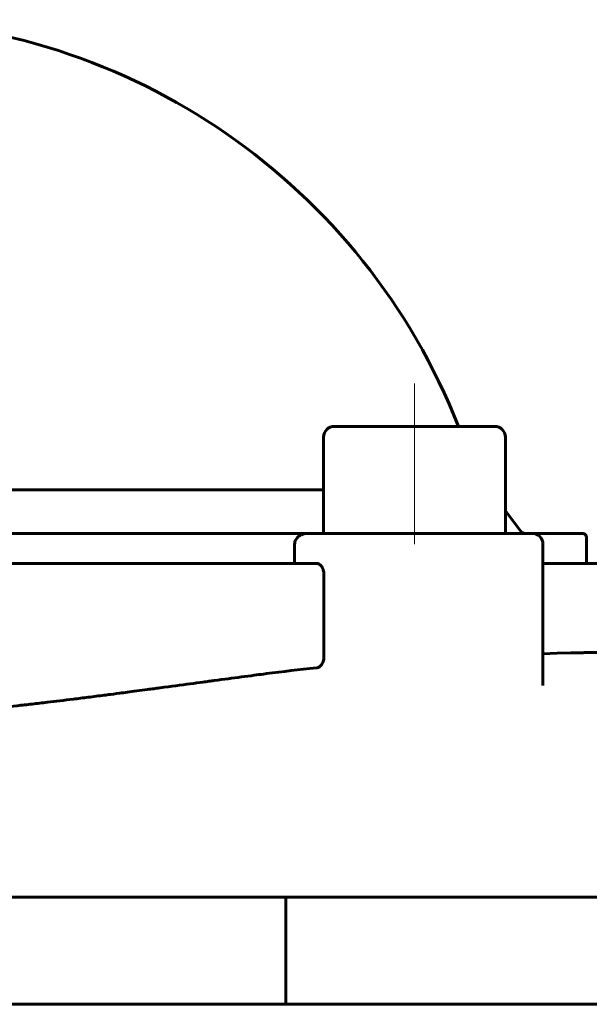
# Model space of a CAD drawing. Header units: millimetres. Extents: x -66 to 66, y -58 to 60.
# Tile 3 of 4: x 6 to 33, y 13 to 58. Entities that reach past the tile are written whole.
import ezdxf

# ---------------------------------------------------------------- set-up
doc = ezdxf.new("R2010")
doc.units = ezdxf.units.MM
doc.linetypes.add('K5LT_AXLED', pattern=[12, 7.5, -1.5, 1.5, -1.5])
doc.linetypes.add('K5LT_BASIC', pattern=[0])
doc.layers.add('Системный слой (1)', color=7, linetype='Continuous', true_color=0x6c6c6c)

# ---------------------------------------------------------------- blocks, each defined once
blk = doc.blocks.new('U22')
at = {"layer": 'Системный слой (1)', "color": 143, "linetype": 'K5LT_BASIC', "lineweight": 60, "true_color": 0x33acca}
for p, q in [((31.529, 28.899), (30.868, 28.879)), ((32.178, 28.916), (31.529, 28.899)), ((32.49, 28.923), (32.178, 28.916)), ((32.641, 28.926), (32.49, 28.923)), ((32.716, 28.927), (32.641, 28.926)), ((32.754, 28.928), (32.716, 28.927)), ((32.772, 28.928), (32.754, 28.928)), ((32.782, 28.929), (32.772, 28.928)), ((32.786, 28.929), (32.782, 28.929)), ((32.793, 28.929), (32.786, 28.929)), ((32.797, 28.929), (32.793, 28.929)), ((32.8, 28.929), (32.797, 28.929)), ((32.802, 28.929), (32.8, 28.929)), ((32.803, 28.929), (32.802, 28.929)), ((32.804, 28.929), (32.803, 28.929)), ((32.805, 28.929), (32.804, 28.929)), ((32.806, 28.929), (32.805, 28.929)), ((32.807, 28.929), (32.806, 28.929)), ((32.809, 28.929), (32.807, 28.929)), ((32.811, 28.929), (32.809, 28.929)), ((32.812, 28.929), (32.811, 28.929)), ((32.82, 28.929), (32.812, 28.929)), ((32.85, 28.93), (32.82, 28.929)), ((32.865, 28.93), (32.85, 28.93)), ((32.872, 28.93), (32.865, 28.93)), ((32.876, 28.93), (32.872, 28.93)), ((32.929, 28.931), (32.876, 28.93)), ((33.031, 28.933), (32.929, 28.931)), ((33.082, 28.934), (33.031, 28.933)), ((33.107, 28.934), (33.082, 28.934)), ((33.119, 28.934), (33.107, 28.934)), ((33.125, 28.935), (33.119, 28.934)), ((33.132, 28.935), (33.125, 28.935)), ((33.296, 28.937), (33.132, 28.935)), ((33.376, 28.938), (33.296, 28.937)), ((33.415, 28.939), (33.376, 28.938)), ((33.435, 28.939), (33.415, 28.939)), ((33.445, 28.939), (33.435, 28.939)), ((33.471, 28.939), (33.445, 28.939)), ((33.767, 28.943), (33.471, 28.939)), ((33.908, 28.944), (33.767, 28.943)), ((33.977, 28.944), (33.908, 28.944)), ((34.011, 28.944), (33.977, 28.944)), ((34.028, 28.944), (34.011, 28.944)), ((34.143, 28.945), (34.028, 28.944)), ((34.592, 28.944), (34.143, 28.945)), ((34.793, 28.942), (34.592, 28.944)), ((34.887, 28.94), (34.793, 28.942)), ((34.933, 28.939), (34.887, 28.94)), ((34.956, 28.939), (34.933, 28.939)), ((34.967, 28.939), (34.956, 28.939)), ((34.973, 28.939), (34.967, 28.939)), ((34.975, 28.939), (34.973, 28.939)), ((34.977, 28.939), (34.975, 28.939)), ((34.978, 28.938), (34.977, 28.938)), ((34.977, 28.938), (34.977, 28.939)), ((34.979, 28.938), (34.978, 28.938)), ((34.978, 28.938), (34.978, 28.938)), ((34.978, 28.938), (34.978, 28.938)), ((34.978, 28.938), (34.978, 28.938)), ((34.978, 28.938), (34.978, 28.938)), ((34.979, 28.938), (34.979, 28.938)), ((34.979, 28.938), (34.979, 28.938)), ((34.98, 28.938), (34.979, 28.938)), ((34.979, 28.938), (34.979, 28.938)), ((34.979, 28.938), (34.979, 28.938)), ((34.981, 28.938), (34.98, 28.938)), ((34.98, 28.938), (34.98, 28.938)), ((34.982, 28.938), (34.981, 28.938)), ((34.981, 28.938), (34.981, 28.938)), ((34.983, 28.938), (34.982, 28.938)), ((34.984, 28.938), (34.983, 28.938)), ((34.988, 28.938), (34.984, 28.938)), ((34.984, 28.938), (34.984, 28.938)), ((34.984, 28.938), (34.984, 28.938)), ((34.99, 28.938), (34.988, 28.938)), ((34.992, 28.938), (34.99, 28.938)), ((35.004, 28.938), (34.992, 28.938)), ((34.992, 28.938), (34.992, 28.938)), ((34.992, 28.938), (34.992, 28.938)), ((35.01, 28.938), (35.004, 28.938)), ((35.014, 28.938), (35.01, 28.938)), ((35.015, 28.938), (35.014, 28.938)), ((35.016, 28.938), (35.015, 28.938)), ((35.018, 28.938), (35.016, 28.938)), ((35.052, 28.937), (35.018, 28.938)), ((35.072, 28.936), (35.052, 28.937)), ((35.082, 28.936), (35.072, 28.936)), ((35.088, 28.936), (35.082, 28.936)), ((35.091, 28.936), (35.088, 28.936)), ((35.111, 28.935), (35.091, 28.936)), ((35.21, 28.932), (35.111, 28.935)), ((35.266, 28.93), (35.21, 28.932)), ((35.296, 28.929), (35.266, 28.93)), ((35.312, 28.929), (35.296, 28.929)), ((35.319, 28.929), (35.312, 28.929)), ((35.323, 28.929), (35.319, 28.929)), ((35.325, 28.929), (35.323, 28.929)), ((35.326, 28.928), (35.325, 28.929)), ((35.327, 28.928), (35.326, 28.928)), ((35.328, 28.928), (35.327, 28.928)), ((35.327, 28.928), (35.327, 28.928)), ((35.351, 28.928), (35.328, 28.928)), ((35.328, 28.928), (35.328, 28.928)), ((35.328, 28.928), (35.328, 28.928)), ((35.379, 28.927), (35.351, 28.928)), ((35.392, 28.926), (35.379, 28.927)), ((35.399, 28.926), (35.392, 28.926)), ((35.402, 28.926), (35.399, 28.926)), ((35.404, 28.926), (35.402, 28.926)), ((35.441, 28.925), (35.404, 28.926)), ((35.459, 28.924), (35.441, 28.925)), ((35.468, 28.924), (35.459, 28.924)), ((35.472, 28.924), (35.468, 28.924)), ((35.474, 28.924), (35.472, 28.924)), ((35.505, 28.923), (35.474, 28.924)), ((35.553, 28.921), (35.505, 28.923)), ((35.575, 28.92), (35.553, 28.921)), ((35.586, 28.92), (35.575, 28.92)), ((35.592, 28.92), (35.586, 28.92)), ((35.594, 28.919), (35.592, 28.92)), ((35.596, 28.919), (35.594, 28.919)), ((35.598, 28.919), (35.596, 28.919)), ((35.6, 28.919), (35.598, 28.919)), ((35.602, 28.919), (35.6, 28.919)), ((35.603, 28.919), (35.602, 28.919)), ((35.604, 28.919), (35.603, 28.919)), ((35.605, 28.919), (35.604, 28.919)), ((35.606, 28.919), (35.605, 28.919)), ((35.605, 28.919), (35.605, 28.919)), ((35.605, 28.919), (35.605, 28.919)), ((35.607, 28.919), (35.606, 28.919)), ((35.609, 28.919), (35.607, 28.919)), ((35.61, 28.919), (35.609, 28.919)), ((35.611, 28.919), (35.61, 28.919)), ((35.618, 28.919), (35.611, 28.919)), ((35.635, 28.918), (35.618, 28.919)), ((35.644, 28.918), (35.635, 28.918)), ((35.648, 28.918), (35.644, 28.918)), ((35.65, 28.918), (35.648, 28.918)), ((35.651, 28.918), (35.65, 28.918)), ((35.677, 28.917), (35.651, 28.918)), ((35.69, 28.916), (35.677, 28.917)), ((35.697, 28.916), (35.69, 28.916)), ((35.7, 28.916), (35.697, 28.916)), ((35.701, 28.916), (35.7, 28.916)), ((35.703, 28.916), (35.701, 28.916)), ((35.748, 28.914), (35.703, 28.916)), ((35.768, 28.914), (35.748, 28.914)), ((35.777, 28.913), (35.768, 28.914)), ((35.782, 28.913), (35.777, 28.913)), ((35.784, 28.913), (35.782, 28.913)), ((35.807, 28.912), (35.784, 28.913)), ((35.856, 28.911), (35.807, 28.912)), ((35.874, 28.91), (35.856, 28.911)), ((35.882, 28.91), (35.874, 28.91)), ((35.886, 28.91), (35.882, 28.91)), ((35.887, 28.909), (35.886, 28.91)), ((35.888, 28.909), (35.887, 28.909)), ((35.893, 28.909), (35.888, 28.909)), ((35.898, 28.909), (35.893, 28.909)), ((35.9, 28.909), (35.898, 28.909)), ((35.901, 28.909), (35.9, 28.909)), ((35.902, 28.909), (35.901, 28.909)), ((35.901, 28.909), (35.901, 28.909)), ((35.904, 28.909), (35.902, 28.909)), ((35.907, 28.909), (35.904, 28.909)), ((35.909, 28.909), (35.907, 28.909)), ((35.91, 28.909), (35.909, 28.909)), ((35.909, 28.909), (35.909, 28.909)), ((35.909, 28.909), (35.909, 28.909)), ((35.912, 28.909), (35.91, 28.909))]:
    blk.add_line(p, q, dxfattribs=at)
blk = doc.blocks.new('U25')
at = {"layer": 'Системный слой (1)', "color": 143, "linetype": 'K5LT_BASIC', "lineweight": 60, "true_color": 0x33acca}
for q in [(19.88, 34.5), (30.368, 34.5)]:
    blk.add_line((30.368, 34.5), q, dxfattribs=at)
blk = doc.blocks.new('U26')
at = {"layer": 'Системный слой (1)', "color": 143, "linetype": 'K5LT_BASIC', "lineweight": 60, "true_color": 0x33acca}
for p, q in [((-21.055, 34.5), (19.88, 34.5)), ((30.368, 34.5), (32.713, 34.5))]:
    blk.add_line(p, q, dxfattribs=at)
blk = doc.blocks.new('U27')
at = {"layer": 'Системный слой (1)', "color": 143, "linetype": 'K5LT_BASIC', "lineweight": 60, "true_color": 0x33acca}
for p, q in [((18.85, 12.5), (42.257, 12.5)), ((47.368, 12.5), (57.847, 12.5))]:
    blk.add_line(p, q, dxfattribs=at)
blk = doc.blocks.new('U28')
at = {"layer": 'Системный слой (1)', "color": 143, "linetype": 'K5LT_BASIC', "lineweight": 60, "true_color": 0x33acca}
for p, q in [((19.912, 36.538), (-21.793, 36.538)), ((20.618, 36.538), (19.912, 36.538))]:
    blk.add_line(p, q, dxfattribs=at)
blk = doc.blocks.new('U29')
at = {"layer": 'Системный слой (1)', "color": 143, "linetype": 'K5LT_BASIC', "lineweight": 60, "true_color": 0x33acca}
for p, q in [((19.88, 34.5), (-21.055, 34.5)), ((32.713, 34.5), (30.368, 34.5)), ((32.713, 34.5), (32.712, 34.5))]:
    blk.add_line(p, q, dxfattribs=at)

msp = doc.modelspace()

# ---------------------------------------------------------------- linework, layer by layer
at = {"layer": 'Системный слой (1)', "color": 30, "linetype": 'K5LT_AXLED', "lineweight": 18, "true_color": 0xff8000}
msp.add_line((24.868, 41.5), (24.868, 32.5), dxfattribs=at)
at = {"layer": 'Системный слой (1)', "color": 143, "linetype": 'K5LT_BASIC', "lineweight": 60, "true_color": 0x33acca}
for p, q in [((28.618, 39.5), (21.118, 39.5)), ((20.618, 39), (20.618, 34.5)), ((29.118, 39), (29.118, 34.5)), ((29.118, 35.559), (29.852, 34.58)), ((19.88, 34.5), (30.368, 34.5)), ((30.368, 34.5), (29.118, 34.5)), ((32.713, 34.5), (30.368, 34.5)), ((32.912, 34.3), (32.912, 33.1)), ((19.265, 34), (19.265, 33.1)), ((30.868, 27.395), (30.868, 34)), ((-21.462, 33.1), (20.287, 33.1)), ((30.868, 33.1), (35.413, 33.1)), ((20.628, 28.743), (20.628, 32.6)), ((30.868, 27.394), (30.868, 27.41)), ((5.069, 17.5), (18.85, 17.5)), ((18.85, 12.5), (18.85, 17.5)), ((57.847, 17.5), (18.85, 17.5)), ((18.85, 12.5), (5.069, 12.5)), ((5.069, 12.5), (18.85, 12.5))]:
    msp.add_line(p, q, dxfattribs=at)
for centre, radius, start, end in [((-0.991, 28.503), 30, 21.5046, 89.2287), ((21.118, 39), 0.5, 90, 180), ((28.618, 39), 0.5, 0, 90), ((28.618, 39), 0.5, 0, 90), ((30.012, 34.7), 0.2, 216.8498, 270.0028), ((30.368, 34), 0.5, 0, 90.087), ((32.713, 34.3), 0.2, 0, 90.0369)]:
    msp.add_arc(centre, radius, start, end, dxfattribs=at)
for points, knots in [([(19.265, 34), (19.265, 34.067), (19.282, 34.136), (19.334, 34.233), (19.355, 34.264), (19.394, 34.308), (19.415, 34.33), (19.442, 34.353), (19.455, 34.363), (19.463, 34.369), (19.468, 34.373), (19.497, 34.394), (19.526, 34.412), (19.575, 34.436), (19.592, 34.443), (19.619, 34.454), (19.633, 34.459), (19.647, 34.464), (19.657, 34.467), (19.663, 34.469), (19.717, 34.485), (19.789, 34.5), (19.88, 34.5)], [0, 0, 0, 0, 0.25, 0.25, 0.375, 0.375, 0.4375, 0.46875, 0.484375, 0.484375, 0.5, 0.5, 0.625, 0.625, 0.6875, 0.6875, 0.71875, 0.734375, 0.734375, 0.75, 0.75, 1, 1, 1, 1]), ([(20.628, 32.6), (20.628, 32.656), (20.621, 32.717), (20.596, 32.809), (20.585, 32.84), (20.565, 32.884), (20.558, 32.899), (20.546, 32.92), (20.54, 32.93), (20.532, 32.942), (20.529, 32.947), (20.527, 32.951), (20.524, 32.954), (20.521, 32.959), (20.511, 32.973), (20.485, 33.003), (20.474, 33.015), (20.454, 33.033), (20.447, 33.039), (20.435, 33.047), (20.429, 33.052), (20.422, 33.056), (20.418, 33.059), (20.415, 33.061), (20.364, 33.092), (20.32, 33.1), (20.287, 33.1)], [0, 0, 0, 0, 0.25, 0.25, 0.375, 0.375, 0.4375, 0.4375, 0.46875, 0.484375, 0.492187, 0.492187, 0.5, 0.5, 0.625, 0.625, 0.6875, 0.6875, 0.71875, 0.71875, 0.734375, 0.742187, 0.742187, 0.75, 0.75, 1, 1, 1, 1]), ([(20.282, 28.218), (20.332, 28.223), (20.381, 28.243), (20.471, 28.305), (20.509, 28.347), (20.598, 28.492), (20.628, 28.608), (20.628, 28.743)], [0, 0, 0, 0, 0.25, 0.25, 0.5, 0.5, 1, 1, 1, 1]), ([(-21.461, 26.649), (-20.655, 26.588), (-19.848, 26.521), (-18.646, 26.411), (-18.246, 26.373), (-17.65, 26.314), (-17.257, 26.274), (-16.866, 26.232), (-16.67, 26.211), (-16.665, 26.211), (-16.571, 26.2), (-16.421, 26.184), (-16.109, 26.148), (-15.99, 26.135), (-15.79, 26.112), (-15.653, 26.097), (-15.502, 26.08), (-15.421, 26.071), (-15.415, 26.07), (-15.15, 26.04), (-14.914, 26.014), (-14.595, 25.98), (-14.495, 25.97), (-14.354, 25.955), (-14.269, 25.947), (-14.19, 25.939), (-14.149, 25.935), (-14.145, 25.935), (-13.7, 25.892), (-13.263, 25.854), (-12.611, 25.804), (-12.204, 25.775), (-11.8, 25.75), (-11.585, 25.738), (-11.559, 25.737), (-10.629, 25.685), (-9.723, 25.654), (-8.36, 25.636), (-7.905, 25.635), (-7.223, 25.641), (-6.783, 25.647), (-6.342, 25.658), (-6.115, 25.664), (-6.099, 25.665), (-5.888, 25.671), (-5.674, 25.679), (-5.33, 25.692), (-5.094, 25.702), (-4.842, 25.713), (-4.712, 25.72), (-4.708, 25.72), (-4.651, 25.722), (-4.508, 25.729), (-4.163, 25.747), (-4.026, 25.753), (-3.789, 25.765), (-3.622, 25.774), (-3.435, 25.783), (-3.334, 25.788), (-3.329, 25.788), (-2.965, 25.806), (-2.553, 25.827), (-1.861, 25.863), (-1.618, 25.875), (-1.235, 25.895), (-0.982, 25.908), (-0.717, 25.921), (-0.578, 25.929), (-0.568, 25.929), (-0.098, 25.953), (0.364, 25.977), (1.26, 26.023), (1.694, 26.049), (2.157, 26.08), (2.188, 26.082), (2.652, 26.113), (3.102, 26.147), (3.797, 26.205), (4.251, 26.245), (4.718, 26.289), (4.961, 26.313), (4.979, 26.314), (5.41, 26.356), (5.846, 26.401), (6.527, 26.475), (6.874, 26.514), (7.343, 26.568), (7.578, 26.595), (7.7, 26.609), (7.71, 26.61), (8.075, 26.653), (8.477, 26.702), (9.143, 26.785), (9.375, 26.814), (9.739, 26.86), (9.984, 26.891), (10.239, 26.924), (10.371, 26.941), (10.375, 26.941), (10.411, 26.946), (10.65, 26.977), (11.304, 27.063), (11.571, 27.098), (12.044, 27.16), (12.213, 27.183), (12.485, 27.219), (12.669, 27.243), (12.865, 27.269), (12.967, 27.283), (12.971, 27.283), (13.489, 27.353), (13.958, 27.416), (14.591, 27.501), (14.791, 27.527), (15.074, 27.565), (15.251, 27.589), (15.417, 27.611), (15.501, 27.623), (15.505, 27.623), (15.946, 27.682), (16.367, 27.738), (16.978, 27.819), (17.328, 27.866), (17.669, 27.911), (17.861, 27.936), (17.91, 27.942), (18.699, 28.046), (19.478, 28.136), (20.282, 28.218)], [0, 0, 0, 0, 0.0625, 0.0625, 0.09375, 0.09375, 0.109375, 0.124756, 0.124756, 0.125, 0.125, 0.140625, 0.140625, 0.148438, 0.148438, 0.152344, 0.156006, 0.156006, 0.15625, 0.15625, 0.171875, 0.171875, 0.179688, 0.179688, 0.183594, 0.187012, 0.187012, 0.1875, 0.1875, 0.21875, 0.21875, 0.234375, 0.248047, 0.248047, 0.25, 0.25, 0.3125, 0.3125, 0.34375, 0.34375, 0.359375, 0.374023, 0.374023, 0.375, 0.375, 0.390625, 0.390625, 0.398438, 0.406128, 0.406128, 0.40625, 0.40625, 0.421875, 0.421875, 0.429688, 0.429688, 0.433594, 0.437378, 0.437378, 0.4375, 0.4375, 0.46875, 0.46875, 0.484375, 0.484375, 0.492188, 0.499512, 0.499512, 0.5, 0.5, 0.53125, 0.53125, 0.560547, 0.560547, 0.5625, 0.5625, 0.59375, 0.59375, 0.609375, 0.624023, 0.624023, 0.625, 0.625, 0.65625, 0.65625, 0.671875, 0.679688, 0.687012, 0.687012, 0.6875, 0.6875, 0.71875, 0.71875, 0.734375, 0.734375, 0.742188, 0.749878, 0.749878, 0.75, 0.75, 0.78125, 0.78125, 0.796875, 0.796875, 0.804688, 0.804688, 0.808594, 0.812378, 0.812378, 0.8125, 0.8125, 0.84375, 0.84375, 0.859375, 0.859375, 0.867188, 0.874512, 0.874512, 0.875, 0.875, 0.90625, 0.90625, 0.921875, 0.933594, 0.933594, 0.9375, 0.9375, 1, 1, 1, 1])]:
    msp.add_open_spline(points, degree=3, knots=knots, dxfattribs=at)

# ---------------------------------------------------------------- block references
at = {"layer": 'Системный слой (1)'}
for name in ['U28', 'U26', 'U29', 'U25', 'U22', 'U27']:
    msp.add_blockref(name, (0, 0), dxfattribs=at)

doc.saveas('drawing.dxf')
